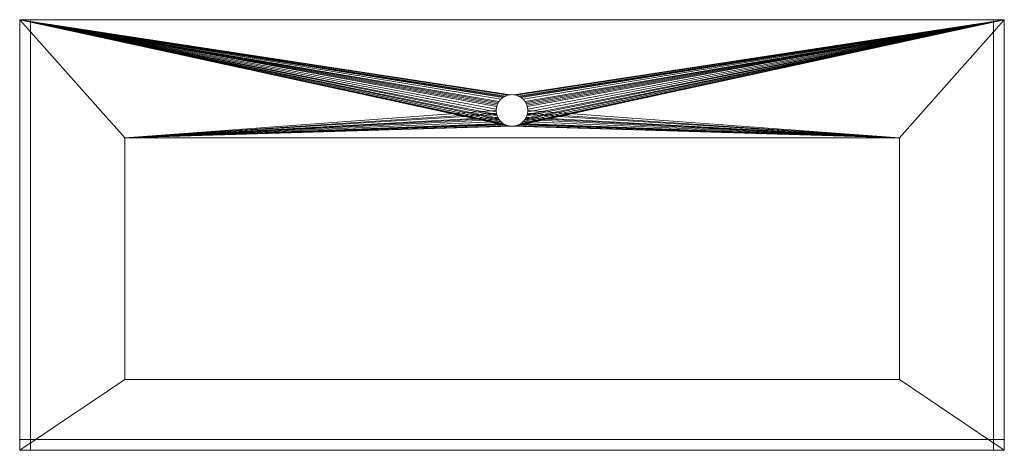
# Model space of a CAD drawing. Header units: millimetres. Extents: x -562 to 518, y -270 to 202.
import ezdxf

# ---------------------------------------------------------------- set-up
doc = ezdxf.new("R2010")
doc.units = ezdxf.units.MM
doc.layers.add('LUCIDO_1', color=1, linetype='Continuous', lineweight=20, true_color=0xff0000)

# ---------------------------------------------------------------- blocks, each defined once
blk = doc.blocks.new('Group-1')
at = {"layer": 'LUCIDO_1', "color": 124, "linetype": 'Continuous', "lineweight": 15, "true_color": 0x00aa66, "transparency": 33554687}
for points in [[(-562, 202, -2964.8), (-29.3, 118.3, -2964.8), (-27.9, 118.9, -2964.8)], [(-562, 202, -2964.8), (-34.3, 114.8, -2964.8), (-33.2, 115.8, -2964.8)], [(-562, 202, -2964.8), (-30.7, 117.6, -2964.8), (-29.3, 118.3, -2964.8)], [(-27.9, 118.9, -2964.8), (-26.5, 119.3, -2964.8), (-562, 202, -2964.8)], [(-33.2, 115.8, -2964.8), (-32, 116.8, -2964.8), (-562, 202, -2964.8)], [(-32, 116.8, -2964.8), (-30.7, 117.6, -2964.8), (-562, 202, -2964.8)], [(-562, 202, -2964.8), (-38.8, 107, -2964.8), (-38.3, 108.5, -2964.8)], [(-562, 202, -2964.8), (-39.3, 101, -2964.8), (-39.3, 102.6, -2964.8)], [(-562, 202, -2964.8), (-38.8, 98.1, -2964.8), (-39.1, 99.5, -2964.8)], [(-562, 202, -2964.8), (-37, 93.9, -2964.8), (-37.7, 95.2, -2964.8)], [(-562, 202, -2964.8), (-34.3, 90.3, -2964.8), (-35.3, 91.4, -2964.8)], [(518, 202, -2964.8), (-562, 202, -2964.8), (-23.5, 119.8, -2964.8), (-22, 119.9, -2964.8)], [(-562, 202, -2964.8), (-26.5, 119.3, -2964.8), (-25, 119.6, -2964.8)], [(-38.3, 108.5, -2964.8), (-37.7, 109.9, -2964.8), (-562, 202, -2964.8)], [(-37.7, 109.9, -2964.8), (-37, 111.2, -2964.8), (-562, 202, -2964.8)], [(-562, 202, -2964.8), (-39.3, 104.1, -2964.8), (-39.1, 105.6, -2964.8)], [(-39.1, 99.5, -2964.8), (-39.3, 101, -2964.8), (-562, 202, -2964.8)], [(-37.7, 95.2, -2964.8), (-38.3, 96.6, -2964.8), (-562, 202, -2964.8)], [(-38.3, 96.6, -2964.8), (-38.8, 98.1, -2964.8), (-562, 202, -2964.8)], [(-35.3, 91.4, -2964.8), (-36.2, 92.6, -2964.8), (-562, 202, -2964.8)], [(-36.2, 92.6, -2964.8), (-37, 93.9, -2964.8), (-562, 202, -2964.8)], [(-562, 202, -2964.8), (-36.2, 112.5, -2964.8), (-35.3, 113.7, -2964.8)], [(-39.3, 102.6, -2964.8), (-39.3, 104.1, -2964.8), (-562, 202, -2964.8)], [(-25, 85.5, -2964.8), (-26.5, 85.8, -2964.8), (-562, 202, -2964.8), (-446.7, 72.5, -2964.8)], [(-25, 119.6, -2964.8), (-23.5, 119.8, -2964.8), (-562, 202, -2964.8)], [(-37, 111.2, -2964.8), (-36.2, 112.5, -2964.8), (-562, 202, -2964.8)], [(-562, 202, -2964.8), (-29.3, 86.8, -2964.8), (-30.7, 87.5, -2964.8)], [(-562, 202, -2964.8), (-26.5, 85.8, -2964.8), (-27.9, 86.2, -2964.8)], [(-39.1, 105.6, -2964.8), (-38.8, 107, -2964.8), (-562, 202, -2964.8)], [(-562, 202, -2964.8), (-32, 88.3, -2964.8), (-33.2, 89.3, -2964.8)], [(-27.9, 86.2, -2964.8), (-29.3, 86.8, -2964.8), (-562, 202, -2964.8)], [(-30.7, 87.5, -2964.8), (-32, 88.3, -2964.8), (-562, 202, -2964.8)], [(-35.3, 113.7, -2964.8), (-34.3, 114.8, -2964.8), (-562, 202, -2964.8)], [(-33.2, 89.3, -2964.8), (-34.3, 90.3, -2964.8), (-562, 202, -2964.8)], [(-562, 202, -2964.8), (-562, -270, -2964.8), (-446.7, -192.5, -2964.8), (-446.7, 72.5, -2964.8)], [(-562, 202, -2976.8), (-26.5, 119.3, -2976.8), (-27.9, 118.9, -2976.8)], [(-562, 202, -2976.8), (-32, 116.8, -2976.8), (-33.2, 115.8, -2976.8)], [(-27.9, 118.9, -2976.8), (-29.3, 118.3, -2976.8), (-562, 202, -2976.8)], [(-29.3, 118.3, -2976.8), (-30.7, 117.6, -2976.8), (-562, 202, -2976.8)], [(-562, 202, -2976.8), (-23.5, 119.8, -2976.8), (-25, 119.6, -2976.8)], [(-562, 202, -2976.8), (-37, 111.2, -2976.8), (-37.7, 109.9, -2976.8)], [(-562, 202, -2976.8), (-34.3, 114.8, -2976.8), (-35.3, 113.7, -2976.8)], [(-562, 202, -2976.8), (-30.7, 117.6, -2976.8), (-32, 116.8, -2976.8)], [(-33.2, 115.8, -2976.8), (-34.3, 114.8, -2976.8), (-562, 202, -2976.8)], [(-25, 119.6, -2976.8), (-26.5, 119.3, -2976.8), (-562, 202, -2976.8)], [(-562, 202, -2976.8), (-38.8, 107, -2976.8), (-39.1, 105.6, -2976.8)], [(-37.7, 109.9, -2976.8), (-38.3, 108.5, -2976.8), (-562, 202, -2976.8)], [(-35.3, 113.7, -2976.8), (-36.2, 112.5, -2976.8), (-562, 202, -2976.8)], [(-36.2, 112.5, -2976.8), (-37, 111.2, -2976.8), (-562, 202, -2976.8)], [(-562, 202, -2976.8), (518, 202, -2976.8), (-20.5, 119.8, -2976.8), (-22, 119.9, -2976.8)], [(-39.1, 105.6, -2976.8), (-39.3, 104.1, -2976.8), (-562, 202, -2976.8)], [(-38.3, 108.5, -2976.8), (-38.8, 107, -2976.8), (-562, 202, -2976.8)], [(-22, 119.9, -2976.8), (-23.5, 119.8, -2976.8), (-562, 202, -2976.8)], [(-39.3, 104.1, -2976.8), (-39.3, 102.6, -2976.8), (-446.7, 72.5, -2976.8), (-562, 202, -2976.8)], [(-446.7, 72.5, -2976.8), (-446.7, -192.5, -2976.8), (-562, -270, -2976.8), (-562, 202, -2976.8)], [(-562, -270, -2976.8), (-562, -270, -2964.8), (-562, 202, -2964.8), (-562, 202, -2976.8), (-562, -270, -2976.8)], [(-562, 202, -2976.8), (-562, 202, -2964.8), (518, 202, -2964.8), (518, 202, -2976.8), (-562, 202, -2976.8)], [(-22, 119.9, -2964.8), (-20.5, 119.8, -2964.8), (518, 202, -2964.8)], [(518, 202, -2964.8), (-20.5, 119.8, -2964.8), (-19, 119.6, -2964.8)], [(-19, 119.6, -2976.8), (-20.5, 119.8, -2976.8), (518, 202, -2976.8)], [(-19, 119.6, -2964.8), (-17.5, 119.3, -2964.8), (518, 202, -2964.8)], [(518, 202, -2976.8), (-17.5, 119.3, -2976.8), (-19, 119.6, -2976.8)], [(-19, 85.5, -2976.8), (-17.5, 85.8, -2976.8), (518, 202, -2976.8), (403.1, 72.5, -2976.8)], [(518, 202, -2964.8), (-17.5, 119.3, -2964.8), (-16.1, 118.9, -2964.8)], [(-16.1, 118.9, -2976.8), (-17.5, 119.3, -2976.8), (518, 202, -2976.8)], [(518, 202, -2976.8), (-17.5, 85.8, -2976.8), (-16.1, 86.2, -2976.8)], [(-16.1, 118.9, -2964.8), (-14.7, 118.3, -2964.8), (518, 202, -2964.8)], [(518, 202, -2976.8), (-14.7, 118.3, -2976.8), (-16.1, 118.9, -2976.8)], [(-16.1, 86.2, -2976.8), (-14.7, 86.8, -2976.8), (518, 202, -2976.8)], [(-14.7, 118.3, -2964.8), (-13.3, 117.6, -2964.8), (518, 202, -2964.8)], [(518, 202, -2976.8), (-13.3, 117.6, -2976.8), (-14.7, 118.3, -2976.8)], [(518, 202, -2976.8), (-14.7, 86.8, -2976.8), (-13.3, 87.5, -2976.8)], [(518, 202, -2964.8), (-13.3, 117.6, -2964.8), (-12, 116.8, -2964.8)], [(-12, 116.8, -2976.8), (-13.3, 117.6, -2976.8), (518, 202, -2976.8)], [(-13.3, 87.5, -2976.8), (-12, 88.3, -2976.8), (518, 202, -2976.8)], [(518, 202, -2964.8), (-12, 116.8, -2964.8), (-10.8, 115.8, -2964.8)], [(-10.8, 115.8, -2976.8), (-12, 116.8, -2976.8), (518, 202, -2976.8)], [(518, 202, -2976.8), (-12, 88.3, -2976.8), (-10.8, 89.3, -2976.8)], [(-10.8, 115.8, -2964.8), (-9.7, 114.8, -2964.8), (518, 202, -2964.8)], [(518, 202, -2976.8), (-9.7, 114.8, -2976.8), (-10.8, 115.8, -2976.8)], [(-10.8, 89.3, -2976.8), (-9.7, 90.3, -2976.8), (518, 202, -2976.8)], [(518, 202, -2964.8), (-9.7, 114.8, -2964.8), (-8.7, 113.7, -2964.8)], [(518, 202, -2976.8), (-9.7, 90.3, -2976.8), (-8.7, 91.4, -2976.8)], [(-8.7, 113.7, -2976.8), (-9.7, 114.8, -2976.8), (518, 202, -2976.8)], [(-8.7, 113.7, -2964.8), (-7.8, 112.5, -2964.8), (518, 202, -2964.8)], [(518, 202, -2976.8), (-7.8, 112.5, -2976.8), (-8.7, 113.7, -2976.8)], [(-8.7, 91.4, -2976.8), (-7.8, 92.6, -2976.8), (518, 202, -2976.8)], [(-7.8, 112.5, -2964.8), (-7, 111.2, -2964.8), (518, 202, -2964.8)], [(-7, 111.2, -2976.8), (-7.8, 112.5, -2976.8), (518, 202, -2976.8)], [(-7.8, 92.6, -2976.8), (-7, 93.9, -2976.8), (518, 202, -2976.8)], [(518, 202, -2964.8), (-7, 111.2, -2964.8), (-6.3, 109.9, -2964.8)], [(-6.3, 109.9, -2976.8), (-7, 111.2, -2976.8), (518, 202, -2976.8)], [(518, 202, -2976.8), (-7, 93.9, -2976.8), (-6.3, 95.2, -2976.8)], [(-6.3, 109.9, -2964.8), (-5.7, 108.5, -2964.8), (518, 202, -2964.8)], [(-5.7, 108.5, -2976.8), (-6.3, 109.9, -2976.8), (518, 202, -2976.8)], [(-6.3, 95.2, -2976.8), (-5.7, 96.6, -2976.8), (518, 202, -2976.8)], [(-5.7, 108.5, -2964.8), (-5.2, 107, -2964.8), (518, 202, -2964.8)], [(518, 202, -2976.8), (-5.2, 107, -2976.8), (-5.7, 108.5, -2976.8)], [(-5.7, 96.6, -2976.8), (-5.2, 98.1, -2976.8), (518, 202, -2976.8)], [(518, 202, -2964.8), (-5.2, 107, -2964.8), (-4.9, 105.6, -2964.8)], [(518, 202, -2976.8), (-5.2, 98.1, -2976.8), (-4.9, 99.5, -2976.8)], [(-4.9, 105.6, -2976.8), (-5.2, 107, -2976.8), (518, 202, -2976.8)], [(-4.9, 105.6, -2964.8), (-4.7, 104.1, -2964.8), (518, 202, -2964.8)], [(518, 202, -2976.8), (-4.7, 104.1, -2976.8), (-4.9, 105.6, -2976.8)], [(-4.9, 99.5, -2976.8), (-4.7, 101, -2976.8), (518, 202, -2976.8)], [(-4.7, 104.1, -2964.8), (-4.7, 102.6, -2964.8), (403.1, 72.5, -2964.8), (518, 202, -2964.8)], [(518, 202, -2976.8), (-4.7, 101, -2976.8), (-4.7, 102.6, -2976.8)], [(-4.7, 102.6, -2976.8), (-4.7, 104.1, -2976.8), (518, 202, -2976.8)], [(403.1, 72.5, -2964.8), (403.1, -192.5, -2964.8), (518, -270, -2964.8), (518, 202, -2964.8)], [(518, 202, -2976.8), (518, -270, -2976.8), (403.1, -192.5, -2976.8), (403.1, 72.5, -2976.8)], [(518, 202, -2976.8), (518, 202, -2964.8), (518, -270, -2964.8), (518, -270, -2976.8), (518, 202, -2976.8)], [(-27.9, 118.9, -2976.8), (-27.9, 118.9, -2964.8), (-29.3, 118.3, -2964.8), (-29.3, 118.3, -2976.8), (-27.9, 118.9, -2976.8)], [(-26.5, 119.3, -2976.8), (-26.5, 119.3, -2964.8), (-27.9, 118.9, -2964.8), (-27.9, 118.9, -2976.8), (-26.5, 119.3, -2976.8)], [(-25, 119.6, -2976.8), (-25, 119.6, -2964.8), (-26.5, 119.3, -2964.8), (-26.5, 119.3, -2976.8), (-25, 119.6, -2976.8)], [(-23.5, 119.8, -2976.8), (-23.5, 119.8, -2964.8), (-25, 119.6, -2964.8), (-25, 119.6, -2976.8), (-23.5, 119.8, -2976.8)], [(-22, 119.9, -2976.8), (-22, 119.9, -2964.8), (-23.5, 119.8, -2964.8), (-23.5, 119.8, -2976.8), (-22, 119.9, -2976.8)], [(-20.5, 119.8, -2976.8), (-20.5, 119.8, -2964.8), (-22, 119.9, -2964.8), (-22, 119.9, -2976.8), (-20.5, 119.8, -2976.8)], [(-19, 119.6, -2976.8), (-19, 119.6, -2964.8), (-20.5, 119.8, -2964.8), (-20.5, 119.8, -2976.8), (-19, 119.6, -2976.8)], [(-17.5, 119.3, -2976.8), (-17.5, 119.3, -2964.8), (-19, 119.6, -2964.8), (-19, 119.6, -2976.8), (-17.5, 119.3, -2976.8)], [(-16.1, 118.9, -2976.8), (-16.1, 118.9, -2964.8), (-17.5, 119.3, -2964.8), (-17.5, 119.3, -2976.8), (-16.1, 118.9, -2976.8)], [(-14.7, 118.3, -2976.8), (-14.7, 118.3, -2964.8), (-16.1, 118.9, -2964.8), (-16.1, 118.9, -2976.8), (-14.7, 118.3, -2976.8)], [(-38.3, 108.5, -2976.8), (-38.3, 108.5, -2964.8), (-38.8, 107, -2964.8), (-38.8, 107, -2976.8), (-38.3, 108.5, -2976.8)], [(-37.7, 109.9, -2976.8), (-37.7, 109.9, -2964.8), (-38.3, 108.5, -2964.8), (-38.3, 108.5, -2976.8), (-37.7, 109.9, -2976.8)], [(-37, 111.2, -2976.8), (-37, 111.2, -2964.8), (-37.7, 109.9, -2964.8), (-37.7, 109.9, -2976.8), (-37, 111.2, -2976.8)], [(-36.2, 112.5, -2976.8), (-36.2, 112.5, -2964.8), (-37, 111.2, -2964.8), (-37, 111.2, -2976.8), (-36.2, 112.5, -2976.8)], [(-35.3, 113.7, -2976.8), (-35.3, 113.7, -2964.8), (-36.2, 112.5, -2964.8), (-36.2, 112.5, -2976.8), (-35.3, 113.7, -2976.8)], [(-34.3, 114.8, -2976.8), (-34.3, 114.8, -2964.8), (-35.3, 113.7, -2964.8), (-35.3, 113.7, -2976.8), (-34.3, 114.8, -2976.8)], [(-33.2, 115.8, -2976.8), (-33.2, 115.8, -2964.8), (-34.3, 114.8, -2964.8), (-34.3, 114.8, -2976.8), (-33.2, 115.8, -2976.8)], [(-32, 116.8, -2976.8), (-32, 116.8, -2964.8), (-33.2, 115.8, -2964.8), (-33.2, 115.8, -2976.8), (-32, 116.8, -2976.8)], [(-30.7, 117.6, -2976.8), (-30.7, 117.6, -2964.8), (-32, 116.8, -2964.8), (-32, 116.8, -2976.8), (-30.7, 117.6, -2976.8)], [(-29.3, 118.3, -2976.8), (-29.3, 118.3, -2964.8), (-30.7, 117.6, -2964.8), (-30.7, 117.6, -2976.8), (-29.3, 118.3, -2976.8)], [(-13.3, 117.6, -2976.8), (-13.3, 117.6, -2964.8), (-14.7, 118.3, -2964.8), (-14.7, 118.3, -2976.8), (-13.3, 117.6, -2976.8)], [(-12, 116.8, -2976.8), (-12, 116.8, -2964.8), (-13.3, 117.6, -2964.8), (-13.3, 117.6, -2976.8), (-12, 116.8, -2976.8)], [(-10.8, 115.8, -2976.8), (-10.8, 115.8, -2964.8), (-12, 116.8, -2964.8), (-12, 116.8, -2976.8), (-10.8, 115.8, -2976.8)], [(-9.7, 114.8, -2976.8), (-9.7, 114.8, -2964.8), (-10.8, 115.8, -2964.8), (-10.8, 115.8, -2976.8), (-9.7, 114.8, -2976.8)], [(-8.7, 113.7, -2976.8), (-8.7, 113.7, -2964.8), (-9.7, 114.8, -2964.8), (-9.7, 114.8, -2976.8), (-8.7, 113.7, -2976.8)], [(-7.8, 112.5, -2976.8), (-7.8, 112.5, -2964.8), (-8.7, 113.7, -2964.8), (-8.7, 113.7, -2976.8), (-7.8, 112.5, -2976.8)], [(-7, 111.2, -2976.8), (-7, 111.2, -2964.8), (-7.8, 112.5, -2964.8), (-7.8, 112.5, -2976.8), (-7, 111.2, -2976.8)], [(-6.3, 109.9, -2976.8), (-6.3, 109.9, -2964.8), (-7, 111.2, -2964.8), (-7, 111.2, -2976.8), (-6.3, 109.9, -2976.8)], [(-5.7, 108.5, -2976.8), (-5.7, 108.5, -2964.8), (-6.3, 109.9, -2964.8), (-6.3, 109.9, -2976.8), (-5.7, 108.5, -2976.8)], [(-5.2, 107, -2976.8), (-5.2, 107, -2964.8), (-5.7, 108.5, -2964.8), (-5.7, 108.5, -2976.8), (-5.2, 107, -2976.8)], [(-446.7, 72.5, -2976.8), (-39.3, 102.6, -2976.8), (-39.3, 101, -2976.8)], [(-39.3, 101, -2976.8), (-39.1, 99.5, -2976.8), (-446.7, 72.5, -2976.8)], [(-39.1, 99.5, -2976.8), (-38.8, 98.1, -2976.8), (-446.7, 72.5, -2976.8)], [(-446.7, 72.5, -2976.8), (-38.8, 98.1, -2976.8), (-38.3, 96.6, -2976.8)], [(-39.1, 105.6, -2976.8), (-39.1, 105.6, -2964.8), (-39.3, 104.1, -2964.8), (-39.3, 104.1, -2976.8), (-39.1, 105.6, -2976.8)], [(-39.3, 104.1, -2976.8), (-39.3, 104.1, -2964.8), (-39.3, 102.6, -2964.8), (-39.3, 102.6, -2976.8), (-39.3, 104.1, -2976.8)], [(-39.3, 102.6, -2976.8), (-39.3, 102.6, -2964.8), (-39.3, 101, -2964.8), (-39.3, 101, -2976.8), (-39.3, 102.6, -2976.8)], [(-39.3, 101, -2976.8), (-39.3, 101, -2964.8), (-39.1, 99.5, -2964.8), (-39.1, 99.5, -2976.8), (-39.3, 101, -2976.8)], [(-38.8, 107, -2976.8), (-38.8, 107, -2964.8), (-39.1, 105.6, -2964.8), (-39.1, 105.6, -2976.8), (-38.8, 107, -2976.8)], [(-39.1, 99.5, -2976.8), (-39.1, 99.5, -2964.8), (-38.8, 98.1, -2964.8), (-38.8, 98.1, -2976.8), (-39.1, 99.5, -2976.8)], [(-38.8, 98.1, -2976.8), (-38.8, 98.1, -2964.8), (-38.3, 96.6, -2964.8), (-38.3, 96.6, -2976.8), (-38.8, 98.1, -2976.8)], [(-5.7, 96.6, -2976.8), (-5.7, 96.6, -2964.8), (-5.2, 98.1, -2964.8), (-5.2, 98.1, -2976.8), (-5.7, 96.6, -2976.8)], [(403.1, 72.5, -2964.8), (-5.2, 98.1, -2964.8), (-5.7, 96.6, -2964.8)], [(-4.9, 105.6, -2976.8), (-4.9, 105.6, -2964.8), (-5.2, 107, -2964.8), (-5.2, 107, -2976.8), (-4.9, 105.6, -2976.8)], [(-5.2, 98.1, -2976.8), (-5.2, 98.1, -2964.8), (-4.9, 99.5, -2964.8), (-4.9, 99.5, -2976.8), (-5.2, 98.1, -2976.8)], [(-4.9, 99.5, -2964.8), (-5.2, 98.1, -2964.8), (403.1, 72.5, -2964.8)], [(-4.7, 104.1, -2976.8), (-4.7, 104.1, -2964.8), (-4.9, 105.6, -2964.8), (-4.9, 105.6, -2976.8), (-4.7, 104.1, -2976.8)], [(-4.9, 99.5, -2976.8), (-4.9, 99.5, -2964.8), (-4.7, 101, -2964.8), (-4.7, 101, -2976.8), (-4.9, 99.5, -2976.8)], [(-4.7, 101, -2964.8), (-4.9, 99.5, -2964.8), (403.1, 72.5, -2964.8)], [(-4.7, 102.6, -2976.8), (-4.7, 102.6, -2964.8), (-4.7, 104.1, -2964.8), (-4.7, 104.1, -2976.8), (-4.7, 102.6, -2976.8)], [(-4.7, 101, -2976.8), (-4.7, 101, -2964.8), (-4.7, 102.6, -2964.8), (-4.7, 102.6, -2976.8), (-4.7, 101, -2976.8)], [(403.1, 72.5, -2964.8), (-4.7, 102.6, -2964.8), (-4.7, 101, -2964.8)], [(-38.3, 96.6, -2976.8), (-37.7, 95.2, -2976.8), (-446.7, 72.5, -2976.8)], [(-37.7, 95.2, -2976.8), (-37, 93.9, -2976.8), (-446.7, 72.5, -2976.8)], [(-37, 93.9, -2976.8), (-36.2, 92.6, -2976.8), (-446.7, 72.5, -2976.8)], [(-446.7, 72.5, -2976.8), (-36.2, 92.6, -2976.8), (-35.3, 91.4, -2976.8)], [(-35.3, 91.4, -2976.8), (-34.3, 90.3, -2976.8), (-446.7, 72.5, -2976.8)], [(-446.7, 72.5, -2976.8), (-34.3, 90.3, -2976.8), (-33.2, 89.3, -2976.8)], [(-33.2, 89.3, -2976.8), (-32, 88.3, -2976.8), (-446.7, 72.5, -2976.8)], [(-32, 88.3, -2976.8), (-30.7, 87.5, -2976.8), (-446.7, 72.5, -2976.8)], [(-446.7, 72.5, -2976.8), (-30.7, 87.5, -2976.8), (-29.3, 86.8, -2976.8)], [(-446.7, 72.5, -2976.8), (-29.3, 86.8, -2976.8), (-27.9, 86.2, -2976.8)], [(-38.3, 96.6, -2976.8), (-38.3, 96.6, -2964.8), (-37.7, 95.2, -2964.8), (-37.7, 95.2, -2976.8), (-38.3, 96.6, -2976.8)], [(-37.7, 95.2, -2976.8), (-37.7, 95.2, -2964.8), (-37, 93.9, -2964.8), (-37, 93.9, -2976.8), (-37.7, 95.2, -2976.8)], [(-37, 93.9, -2976.8), (-37, 93.9, -2964.8), (-36.2, 92.6, -2964.8), (-36.2, 92.6, -2976.8), (-37, 93.9, -2976.8)], [(-36.2, 92.6, -2976.8), (-36.2, 92.6, -2964.8), (-35.3, 91.4, -2964.8), (-35.3, 91.4, -2976.8), (-36.2, 92.6, -2976.8)], [(-35.3, 91.4, -2976.8), (-35.3, 91.4, -2964.8), (-34.3, 90.3, -2964.8), (-34.3, 90.3, -2976.8), (-35.3, 91.4, -2976.8)], [(-34.3, 90.3, -2976.8), (-34.3, 90.3, -2964.8), (-33.2, 89.3, -2964.8), (-33.2, 89.3, -2976.8), (-34.3, 90.3, -2976.8)], [(-33.2, 89.3, -2976.8), (-33.2, 89.3, -2964.8), (-32, 88.3, -2964.8), (-32, 88.3, -2976.8), (-33.2, 89.3, -2976.8)], [(-32, 88.3, -2976.8), (-32, 88.3, -2964.8), (-30.7, 87.5, -2964.8), (-30.7, 87.5, -2976.8), (-32, 88.3, -2976.8)], [(-30.7, 87.5, -2976.8), (-30.7, 87.5, -2964.8), (-29.3, 86.8, -2964.8), (-29.3, 86.8, -2976.8), (-30.7, 87.5, -2976.8)], [(-29.3, 86.8, -2976.8), (-29.3, 86.8, -2964.8), (-27.9, 86.2, -2964.8), (-27.9, 86.2, -2976.8), (-29.3, 86.8, -2976.8)], [(-16.1, 86.2, -2976.8), (-16.1, 86.2, -2964.8), (-14.7, 86.8, -2964.8), (-14.7, 86.8, -2976.8), (-16.1, 86.2, -2976.8)], [(403.1, 72.5, -2964.8), (-14.7, 86.8, -2964.8), (-16.1, 86.2, -2964.8)], [(-14.7, 86.8, -2976.8), (-14.7, 86.8, -2964.8), (-13.3, 87.5, -2964.8), (-13.3, 87.5, -2976.8), (-14.7, 86.8, -2976.8)], [(403.1, 72.5, -2964.8), (-13.3, 87.5, -2964.8), (-14.7, 86.8, -2964.8)], [(-13.3, 87.5, -2976.8), (-13.3, 87.5, -2964.8), (-12, 88.3, -2964.8), (-12, 88.3, -2976.8), (-13.3, 87.5, -2976.8)], [(-12, 88.3, -2964.8), (-13.3, 87.5, -2964.8), (403.1, 72.5, -2964.8)], [(-12, 88.3, -2976.8), (-12, 88.3, -2964.8), (-10.8, 89.3, -2964.8), (-10.8, 89.3, -2976.8), (-12, 88.3, -2976.8)], [(-10.8, 89.3, -2964.8), (-12, 88.3, -2964.8), (403.1, 72.5, -2964.8)], [(-10.8, 89.3, -2976.8), (-10.8, 89.3, -2964.8), (-9.7, 90.3, -2964.8), (-9.7, 90.3, -2976.8), (-10.8, 89.3, -2976.8)], [(403.1, 72.5, -2964.8), (-9.7, 90.3, -2964.8), (-10.8, 89.3, -2964.8)], [(-9.7, 90.3, -2976.8), (-9.7, 90.3, -2964.8), (-8.7, 91.4, -2964.8), (-8.7, 91.4, -2976.8), (-9.7, 90.3, -2976.8)], [(-8.7, 91.4, -2964.8), (-9.7, 90.3, -2964.8), (403.1, 72.5, -2964.8)], [(-8.7, 91.4, -2976.8), (-8.7, 91.4, -2964.8), (-7.8, 92.6, -2964.8), (-7.8, 92.6, -2976.8), (-8.7, 91.4, -2976.8)], [(403.1, 72.5, -2964.8), (-7.8, 92.6, -2964.8), (-8.7, 91.4, -2964.8)], [(-7.8, 92.6, -2976.8), (-7.8, 92.6, -2964.8), (-7, 93.9, -2964.8), (-7, 93.9, -2976.8), (-7.8, 92.6, -2976.8)], [(-7, 93.9, -2964.8), (-7.8, 92.6, -2964.8), (403.1, 72.5, -2964.8)], [(-7, 93.9, -2976.8), (-7, 93.9, -2964.8), (-6.3, 95.2, -2964.8), (-6.3, 95.2, -2976.8), (-7, 93.9, -2976.8)], [(-6.3, 95.2, -2964.8), (-7, 93.9, -2964.8), (403.1, 72.5, -2964.8)], [(-6.3, 95.2, -2976.8), (-6.3, 95.2, -2964.8), (-5.7, 96.6, -2964.8), (-5.7, 96.6, -2976.8), (-6.3, 95.2, -2976.8)], [(-5.7, 96.6, -2964.8), (-6.3, 95.2, -2964.8), (403.1, 72.5, -2964.8)], [(-27.9, 86.2, -2976.8), (-26.5, 85.8, -2976.8), (-446.7, 72.5, -2976.8)], [(-446.7, 72.5, -2976.8), (-26.5, 85.8, -2976.8), (-25, 85.5, -2976.8)], [(-446.7, 72.5, -2964.8), (-23.5, 85.3, -2964.8), (-25, 85.5, -2964.8)], [(-25, 85.5, -2976.8), (-23.5, 85.3, -2976.8), (-446.7, 72.5, -2976.8)], [(-22, 85.2, -2964.8), (-23.5, 85.3, -2964.8), (-446.7, 72.5, -2964.8)], [(-446.7, 72.5, -2976.8), (-23.5, 85.3, -2976.8), (-22, 85.2, -2976.8)], [(-22, 85.2, -2964.8), (-446.7, 72.5, -2964.8), (403.1, 72.5, -2964.8)], [(-22, 85.2, -2976.8), (403.1, 72.5, -2976.8), (-446.7, 72.5, -2976.8)], [(-27.9, 86.2, -2976.8), (-27.9, 86.2, -2964.8), (-26.5, 85.8, -2964.8), (-26.5, 85.8, -2976.8), (-27.9, 86.2, -2976.8)], [(-26.5, 85.8, -2976.8), (-26.5, 85.8, -2964.8), (-25, 85.5, -2964.8), (-25, 85.5, -2976.8), (-26.5, 85.8, -2976.8)], [(-25, 85.5, -2976.8), (-25, 85.5, -2964.8), (-23.5, 85.3, -2964.8), (-23.5, 85.3, -2976.8), (-25, 85.5, -2976.8)], [(-23.5, 85.3, -2976.8), (-23.5, 85.3, -2964.8), (-22, 85.2, -2964.8), (-22, 85.2, -2976.8), (-23.5, 85.3, -2976.8)], [(-22, 85.2, -2976.8), (-22, 85.2, -2964.8), (-20.5, 85.3, -2964.8), (-20.5, 85.3, -2976.8), (-22, 85.2, -2976.8)], [(403.1, 72.5, -2964.8), (-20.5, 85.3, -2964.8), (-22, 85.2, -2964.8)], [(-22, 85.2, -2976.8), (-20.5, 85.3, -2976.8), (403.1, 72.5, -2976.8)], [(-20.5, 85.3, -2976.8), (-20.5, 85.3, -2964.8), (-19, 85.5, -2964.8), (-19, 85.5, -2976.8), (-20.5, 85.3, -2976.8)], [(-19, 85.5, -2964.8), (-20.5, 85.3, -2964.8), (403.1, 72.5, -2964.8)], [(403.1, 72.5, -2976.8), (-20.5, 85.3, -2976.8), (-19, 85.5, -2976.8)], [(-19, 85.5, -2976.8), (-19, 85.5, -2964.8), (-17.5, 85.8, -2964.8), (-17.5, 85.8, -2976.8), (-19, 85.5, -2976.8)], [(-17.5, 85.8, -2964.8), (-19, 85.5, -2964.8), (403.1, 72.5, -2964.8)], [(-17.5, 85.8, -2976.8), (-17.5, 85.8, -2964.8), (-16.1, 86.2, -2964.8), (-16.1, 86.2, -2976.8), (-17.5, 85.8, -2976.8)], [(-16.1, 86.2, -2964.8), (-17.5, 85.8, -2964.8), (403.1, 72.5, -2964.8)], [(-446.7, -192.5, -2964.8), (-446.7, -192.5, -2976.8), (-446.7, 72.5, -2976.8), (-446.7, 72.5, -2964.8), (-446.7, -192.5, -2964.8)], [(-446.7, 72.5, -2964.8), (-446.7, 72.5, -2976.8), (403.1, 72.5, -2976.8), (403.1, 72.5, -2964.8), (-446.7, 72.5, -2964.8)], [(403.1, 72.5, -2964.8), (403.1, 72.5, -2976.8), (403.1, -192.5, -2976.8), (403.1, -192.5, -2964.8), (403.1, 72.5, -2964.8)], [(-562, -270, -2964.8), (518, -270, -2964.8), (403.1, -192.5, -2964.8), (-446.7, -192.5, -2964.8)], [(518, -270, -2976.8), (-562, -270, -2976.8), (-446.7, -192.5, -2976.8), (403.1, -192.5, -2976.8)], [(403.1, -192.5, -2964.8), (403.1, -192.5, -2976.8), (-446.7, -192.5, -2976.8), (-446.7, -192.5, -2964.8), (403.1, -192.5, -2964.8)], [(518, -270, -2976.8), (518, -270, -2964.8), (-562, -270, -2964.8), (-562, -270, -2976.8), (518, -270, -2976.8)]]:
    blk.add_polyline3d(points, dxfattribs=at)
blk = doc.blocks.new('Group-2')
at = {"layer": 'LUCIDO_1', "color": 124, "linetype": 'Continuous', "lineweight": 15, "true_color": 0x00aa66, "transparency": 33554687}
for points in [[(-562, 202, -2974.8), (-550, 202, -2974.8), (-550, 202, -3084.8), (-562, 202, -3084.8), (-562, 202, -2974.8)], [(-562, 202, -3084.8), (-562, -270, -3084.8), (-562, -270, -2974.8), (-562, 202, -2974.8), (-562, 202, -3084.8)], [(-550, 202, -3084.8), (-550, -270, -3084.8), (-562, -270, -3084.8), (-562, 202, -3084.8), (-550, 202, -3084.8)], [(-562, 202, -2974.8), (-562, -270, -2974.8), (-550, -270, -2974.8), (-550, 202, -2974.8), (-562, 202, -2974.8)], [(-550, 202, -2974.8), (-550, -270, -2974.8), (-550, -270, -3084.8), (-550, 202, -3084.8), (-550, 202, -2974.8)], [(518, 202, -2974.8), (506, 202, -2974.8), (506, 202, -3084.8), (518, 202, -3084.8), (518, 202, -2974.8)], [(506, 202, -3084.8), (506, -270, -3084.8), (518, -270, -3084.8), (518, 202, -3084.8), (506, 202, -3084.8)], [(506, 202, -2974.8), (506, -270, -2974.8), (506, -270, -3084.8), (506, 202, -3084.8), (506, 202, -2974.8)], [(518, 202, -2974.8), (518, -270, -2974.8), (506, -270, -2974.8), (506, 202, -2974.8), (518, 202, -2974.8)], [(518, 202, -3084.8), (518, -270, -3084.8), (518, -270, -2974.8), (518, 202, -2974.8), (518, 202, -3084.8)], [(-562, -258, -2974.8), (-562, -270, -2974.8), (-562, -270, -3084.8), (-562, -258, -3084.8), (-562, -258, -2974.8)], [(518, -258, -3084.8), (-562, -258, -3084.8), (-562, -258, -2974.8), (518, -258, -2974.8), (518, -258, -3084.8)], [(518, -270, -3084.8), (-562, -270, -3084.8), (-562, -258, -3084.8), (518, -258, -3084.8), (518, -270, -3084.8)], [(518, -258, -2974.8), (-562, -258, -2974.8), (-562, -270, -2974.8), (518, -270, -2974.8), (518, -258, -2974.8)], [(518, -258, -2974.8), (518, -270, -2974.8), (518, -270, -3084.8), (518, -258, -3084.8), (518, -258, -2974.8)], [(518, -270, -2974.8), (-562, -270, -2974.8), (-562, -270, -3084.8), (518, -270, -3084.8), (518, -270, -2974.8)], [(-562, -270, -2974.8), (-550, -270, -2974.8), (-550, -270, -3084.8), (-562, -270, -3084.8), (-562, -270, -2974.8)], [(518, -270, -2974.8), (506, -270, -2974.8), (506, -270, -3084.8), (518, -270, -3084.8), (518, -270, -2974.8)]]:
    blk.add_polyline3d(points, dxfattribs=at)
at = {"layer": 'LUCIDO_1', "color": 124, "true_color": 0x00aa66, "transparency": 33554687}
blk.add_blockref('Group-1', (0, 0), dxfattribs=at)

msp = doc.modelspace()

# ---------------------------------------------------------------- block references
at = {"layer": 'LUCIDO_1', "color": 124, "true_color": 0x00aa66, "transparency": 33554687}
msp.add_blockref('Group-2', (0, 0), dxfattribs=at)

doc.saveas('drawing.dxf')
